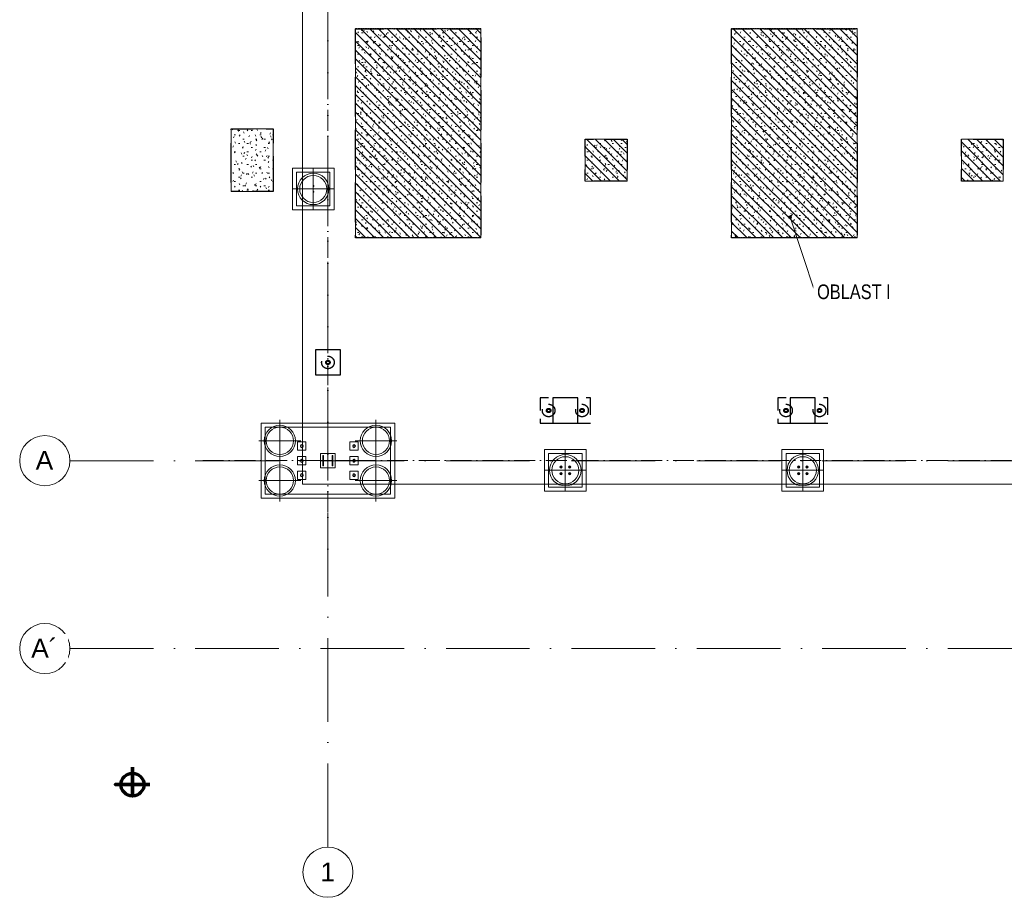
# Model space of a CAD drawing. Header units: millimetres. Extents: x -2694 to 330324, y -17289 to 76899.
# Tile 1 of 142: x -2694 to 20862, y -2696 to 18300. Entities that reach past the tile are written whole.
import ezdxf

# ---------------------------------------------------------------- set-up
doc = ezdxf.new("R2010")
doc.units = ezdxf.units.MM
for name, pattern in [('A_CARA_07', [7, 5, -2]), ('B_CARA_05', [4, 3, -1]), ('IMPORT-A_CARA_07', [700, 500, -200]), ('IMPORT-A_CARA_15', [760, 500, -130, 0, -130]), ('Čerchovaná 20mm', [3000, 2000, -500, 0, -500])]:
    doc.linetypes.add(name, pattern=pattern)
for name, color, linetype, lineweight in [('02_0_25386_PODLAHA HALY A ZÁKLADY VESTAVKŮ 4_6_2025_dwg', 8, 'Continuous', 9), ('11542_003_OK-HALA_TaO-1_ET_R01_AciS_2025-04-14_sloupy_dwg', 150, 'Continuous', 9), ('CA_NOVÉ K-CE', 12, 'Continuous', 25), ('CA_NOVÉ K-CE NEVHRA', 12, 'IMPORT-A_CARA_07', 25), ('CA_OSY', 5, 'IMPORT-A_CARA_15', 13), ('CA_PODLAHA25', 7, 'Continuous', 13), ('CA_POHHRA18', 9, 'Continuous', 9), ('CA_POHHRA25', 7, 'Continuous', 13), ('CA_TEXT25', 7, 'Continuous', 9), ('CA_TEXT35', 62, 'Continuous', 9), ('CA_ZAKLADY25', 7, 'Continuous', 13), ('CA_ZAKLADY5', 1, 'Continuous', 25), ('Konstrukční přípoje', 7, 'Continuous', 13), ('REF-TOP', 30, 'Continuous', 70), ('SS_HALA_TaO-DODAVKA_STAVEBNI', 140, 'Continuous', 9), ('SS_HALA_TaO-SLOUP', 140, 'Continuous', 9)]:
    doc.layers.add(name, color=color, linetype=linetype, lineweight=lineweight)
doc.styles.add('Arial_1', font='arial.ttf', dxfattribs={"height": 450})
doc.styles.add('Arial_3', font='arial.ttf', dxfattribs={"width": 0.8, "height": 350})
pattern_1 = [(0, (0, 0), (406.4, 101.6), [33.528, -271.272, 33.528, -271.272, -1625.6]), (0, (0, 0), (406.4, 101.6), [-609.6, 33.528, -576.072, 33.528, -271.272, -711.2]), (0, (0, 0), (406.4, 101.6), [-1524, 33.528, -169.672, 33.528, -474.472]), (120, (152.4, 50.8), (-291.18818, 301.15272), [33.528, -271.272, 33.528, -271.272, -1625.6]), (120, (152.4, 50.8), (-291.18818, 301.15272), [-609.6, 33.528, -576.072, 33.528, -271.272, -711.2]), (120, (152.4, 50.8), (-291.18818, 301.15272), [-1524, 33.528, -169.672, 33.528, -474.472]), (240, (203.2, 254), (-115.21182, -402.75272), [33.528, -271.272, 33.528, -271.272, -1625.6]), (240, (203.2, 254), (-115.21182, -402.75272), [-609.6, 33.528, -576.072, 33.528, -271.272, -711.2]), (240, (203.2, 254), (-115.21182, -402.75272), [-1524, 33.528, -169.672, 33.528, -474.472])]
pattern_2 = [(135, (0, 0), (-106.066, -106.066), [])]

# ---------------------------------------------------------------- blocks, each defined once
blk = doc.blocks.new('11542 TAO základy_rvt-1-BOURÁNÍ STÁVAJÍCÍCH ZÁKLADOVÝCH PRVKŮ')
at = {"layer": 'CA_ZAKLADY25'}
h = blk.add_hatch(dxfattribs=at)
h.set_pattern_fill('FP_8', color=256, style=0, pattern_type=2)
h.set_pattern_definition(pattern_1)
h.paths.add_polyline_path([(5338, 13085), (8338, 13085), (8338, 18085), (5338, 18085)])
h = blk.add_hatch(dxfattribs=at)
h.set_pattern_fill('FP_8', color=256, style=0, pattern_type=2)
h.set_pattern_definition(pattern_1)
h.paths.add_polyline_path([(14338, 13085), (17338, 13085), (17338, 18085), (14338, 18085)])
h = blk.add_hatch(dxfattribs=at)
h.set_pattern_fill('FP_8', color=256, style=0, pattern_type=2)
h.set_pattern_definition(pattern_1)
h.paths.add_polyline_path([(2368, 14190), (3368, 14190), (3368, 15690), (2368, 15690)])
h = blk.add_hatch(dxfattribs=at)
h.set_pattern_fill('FP_8', color=256, style=0, pattern_type=2)
h.set_pattern_definition(pattern_1)
h.paths.add_polyline_path([(10838, 14440), (11838, 14440), (11838, 15440), (10838, 15440)])
h = blk.add_hatch(dxfattribs=at)
h.set_pattern_fill('FP_8', color=256, style=0, pattern_type=2)
h.set_pattern_definition(pattern_1)
h.paths.add_polyline_path([(19838, 14440), (20838, 14440), (20838, 15440), (19838, 15440)])
at = {"layer": 'CA_ZAKLADY25', "color": 9, "linetype": 'B_CARA_05', "lineweight": 25}
for p, q in [((5338, 13085), (5338, 18085)), ((5338, 18085), (8338, 18085)), ((8338, 18085), (8338, 13085)), ((14338, 13085), (14338, 18085)), ((14338, 18085), (17338, 18085)), ((17338, 18085), (17338, 13085)), ((2368, 14190), (2368, 15690)), ((2368, 15690), (3368, 15690)), ((3368, 15690), (3368, 14190)), ((10838, 14440), (10838, 15440)), ((10838, 15440), (11838, 15440)), ((11838, 15440), (11838, 14440)), ((19838, 14440), (19838, 15440)), ((19838, 15440), (20838, 15440)), ((20838, 15440), (20838, 14440)), ((11838, 14440), (10838, 14440)), ((20838, 14440), (19838, 14440)), ((3368, 14190), (2368, 14190)), ((8338, 13085), (5338, 13085)), ((17338, 13085), (14338, 13085))]:
    blk.add_line(p, q, dxfattribs=at)
at = {"layer": 'CA_ZAKLADY5', "color": 253, "linetype": 'B_CARA_05', "lineweight": 13}
for p, q in [((8338, 18085), (5338, 18085)), ((5338, 18085), (5338, 13085)), ((8338, 13085), (8338, 18085)), ((17338, 18085), (14338, 18085)), ((14338, 18085), (14338, 13085)), ((17338, 13085), (17338, 18085)), ((3368, 15690), (2368, 15690)), ((2368, 15690), (2368, 14190)), ((3368, 14190), (3368, 15690)), ((11838, 15440), (10838, 15440)), ((10838, 15440), (10838, 14440)), ((11838, 14440), (11838, 15440)), ((20838, 15440), (19838, 15440)), ((19838, 15440), (19838, 14440)), ((20838, 14440), (20838, 15440)), ((10838, 14440), (11838, 14440)), ((19838, 14440), (20838, 14440)), ((2368, 14190), (3368, 14190)), ((5338, 13085), (8338, 13085)), ((14338, 13085), (17338, 13085))]:
    blk.add_line(p, q, dxfattribs=at)
blk = doc.blocks.new('02_0_25386_PODLAHA HALY A ZÁKLADY VESTAVKŮ 4_6_2025_dwg_A$Cb83b9660-2769428-BOURÁNÍ STÁVAJÍCÍCH ZÁKLADOVÝCH PRVKŮ')
at = {"layer": 'CA_NOVÉ K-CE', "color": 1, "flags": 128}
blk.add_lwpolyline([(-300, -300), (300, -300), (300, 300), (-300, 300)], close=True, dxfattribs=at)
at = {"layer": 'CA_NOVÉ K-CE NEVHRA', "color": 1}
for radius in [150, 51, 35]:
    blk.add_circle((0, 0), radius, dxfattribs=at)
blk = doc.blocks.new('02_0_25386_PODLAHA HALY A ZÁKLADY VESTAVKŮ 4_6_2025_dwg_A$C5eb6fe63-2769429-BOURÁNÍ STÁVAJÍCÍCH ZÁKLADOVÝCH PRVKŮ')
at = {"layer": 'CA_NOVÉ K-CE', "color": 1, "flags": 128}
blk.add_lwpolyline([(-300, -300), (300, -300), (300, 300), (-300, 300)], close=True, dxfattribs=at)
at = {"layer": 'CA_NOVÉ K-CE NEVHRA', "color": 1, "flags": 128}
blk.add_lwpolyline([(-600, -300), (600, -300), (600, 300), (-600, 300)], close=True, dxfattribs=at)
at = {"layer": 'CA_NOVÉ K-CE NEVHRA', "color": 1}
for centre, radius in [((-400, 0), 150), ((-400, 0), 51), ((-400, 0), 35), ((400, 0), 150), ((400, 0), 51), ((400, 0), 35)]:
    blk.add_circle(centre, radius, dxfattribs=at)
blk = doc.blocks.new('02_0_25386_PODLAHA HALY A ZÁKLADY VESTAVKŮ 4_6_2025_dwg_A$C0b34a81f-2769432-BOURÁNÍ STÁVAJÍCÍCH ZÁKLADOVÝCH PRVKŮ')
at = {"layer": 'REF-TOP', "color": 20}
for p, q in [((413, 124), (413, 826)), ((0, 413), (826, 413))]:
    blk.add_line(p, q, dxfattribs=at)
blk.add_circle((413, 413), 274, dxfattribs=at)
blk = doc.blocks.new('02_0_25386_PODLAHA HALY A ZÁKLADY VESTAVKŮ 4_6_2025_dwg-2745952-BOURÁNÍ STÁVAJÍCÍCH ZÁKLADOVÝCH PRVKŮ')
at = {"layer": 'CA_OSY', "color": 10}
for p, q in [((2311263, -1792548), (2311263, -1770306)), ((2308268, -1789797), (2310607, -1789797)), ((2310607, -1789797), (2310668, -1789797)), ((2310668, -1789797), (2311857, -1789797)), ((2311857, -1789797), (2311918, -1789797)), ((2311918, -1789797), (2344697, -1789797))]:
    blk.add_line(p, q, dxfattribs=at)
at = {"layer": 'REF-TOP', "color": 20}
for p, q in [((2306587, -1797835), (2306587, -1797133)), ((2306587, -1797133), (2306587, -1797835)), ((2306587, -1797835), (2306587, -1797133)), ((2306587, -1797835), (2306587, -1797133)), ((2306174, -1797546), (2307000, -1797546)), ((2306174, -1797546), (2307000, -1797546))]:
    blk.add_line(p, q, dxfattribs=at)
at = {"layer": 'REF-TOP', "color": 20, "flags": 128}
blk.add_lwpolyline([(2307000, -1797546), (2306174, -1797546)], close=True, dxfattribs=at)
at = {"layer": 'REF-TOP', "color": 20}
blk.add_circle((2306587, -1797546), 274, dxfattribs=at)
blk.add_circle((2306587, -1797546), 274, dxfattribs=at)
blk.add_circle((2306587, -1797546), 274, dxfattribs=at)
for name, p in [('02_0_25386_PODLAHA HALY A ZÁKLADY VESTAVKŮ 4_6_2025_dwg_A$C0b34a81f-2769432-BOURÁNÍ STÁVAJÍCÍCH ZÁKLADOVÝCH PRVKŮ', (2306174, -1797959)), ('02_0_25386_PODLAHA HALY A ZÁKLADY VESTAVKŮ 4_6_2025_dwg_A$Cb83b9660-2769428-BOURÁNÍ STÁVAJÍCÍCH ZÁKLADOVÝCH PRVKŮ', (2311263, -1787447)), ('02_0_25386_PODLAHA HALY A ZÁKLADY VESTAVKŮ 4_6_2025_dwg_A$C5eb6fe63-2769429-BOURÁNÍ STÁVAJÍCÍCH ZÁKLADOVÝCH PRVKŮ', (2316943, -1788597)), ('02_0_25386_PODLAHA HALY A ZÁKLADY VESTAVKŮ 4_6_2025_dwg_A$C5eb6fe63-2769429-BOURÁNÍ STÁVAJÍCÍCH ZÁKLADOVÝCH PRVKŮ', (2322623, -1788597))]:
    blk.add_blockref(name, p)
blk = doc.blocks.new('pilota 600 mm - D_750_650-2142290-BOURÁNÍ STÁVAJÍCÍCH ZÁKLADOVÝCH PRVKŮ')
at = {"layer": 'CA_POHHRA18'}
for q in [(0, 500), (-500, 0), (0, -500), (500, 0)]:
    blk.add_line((0, 0), q, dxfattribs=at)
blk = doc.blocks.new('pilota 600 mm - D_750_650-2142291-BOURÁNÍ STÁVAJÍCÍCH ZÁKLADOVÝCH PRVKŮ')
at = {"layer": 'CA_POHHRA18'}
for q in [(0, 500), (-500, 0), (500, 0), (0, -500)]:
    blk.add_line((0, 0), q, dxfattribs=at)
blk = doc.blocks.new('pilota 600 mm - D_750_650-2142300-BOURÁNÍ STÁVAJÍCÍCH ZÁKLADOVÝCH PRVKŮ')
at = {"layer": 'CA_POHHRA18'}
for q in [(0, 500), (-500, 0), (0, -500), (500, 0)]:
    blk.add_line((0, 0), q, dxfattribs=at)
blk = doc.blocks.new('pilota 600 mm - D_750_650-2142301-BOURÁNÍ STÁVAJÍCÍCH ZÁKLADOVÝCH PRVKŮ')
at = {"layer": 'CA_POHHRA18'}
for q in [(0, 500), (-500, 0), (0, -500), (500, 0)]:
    blk.add_line((0, 0), q, dxfattribs=at)
blk = doc.blocks.new('M_Šroub HPM-E - 64_E-V112-BOURÁNÍ STÁVAJÍCÍCH ZÁKLADOVÝCH PRVKŮ')
at = {"layer": 'Konstrukční přípoje'}
for p, q in [((-100, -100), (-100, 100)), ((-100, 100), (100, 100)), ((100, 100), (-100, 100)), ((-100, 100), (-100, -100)), ((100, 100), (100, -100)), ((100, -100), (100, 100)), ((100, -100), (-100, -100)), ((-100, -100), (100, -100))]:
    blk.add_line(p, q, dxfattribs=at)
at = {"layer": 'Konstrukční přípoje', "color": 250, "lineweight": 25}
for start, end in [(360, 180), (180, 360)]:
    blk.add_arc((0, 0), 32, start, end, dxfattribs=at)
at = {"layer": 'Konstrukční přípoje'}
for start, end in [(0, 180), (0, 180), (0, 180), (180, 360), (180, 360), (180, 360)]:
    blk.add_arc((0, 0), 32, start, end, dxfattribs=at)
blk = doc.blocks.new('M_Šroub HPM-E - 64_E-V113-BOURÁNÍ STÁVAJÍCÍCH ZÁKLADOVÝCH PRVKŮ')
at = {"layer": 'Konstrukční přípoje'}
for p, q in [((100, 100), (-100, 100)), ((-100, 100), (-100, -100)), ((-100, -100), (-100, 100)), ((-100, 100), (100, 100)), ((100, -100), (100, 100)), ((100, 100), (100, -100)), ((-100, -100), (100, -100)), ((100, -100), (-100, -100))]:
    blk.add_line(p, q, dxfattribs=at)
at = {"layer": 'Konstrukční přípoje', "color": 250, "lineweight": 25}
for start, end in [(360, 180), (180, 360)]:
    blk.add_arc((0, 0), 32, start, end, dxfattribs=at)
at = {"layer": 'Konstrukční přípoje'}
for start, end in [(0, 180), (0, 180), (0, 180), (180, 0), (180, 360), (180, 360)]:
    blk.add_arc((0, 0), 32, start, end, dxfattribs=at)
blk = doc.blocks.new('M_Šroub HPM-E - 64_E-V114-BOURÁNÍ STÁVAJÍCÍCH ZÁKLADOVÝCH PRVKŮ')
at = {"layer": 'Konstrukční přípoje', "lineweight": 9}
h = blk.add_hatch(dxfattribs=at)
h.set_pattern_fill('FP_54', color=50, style=0, pattern_type=2)
h.set_pattern_definition([(315, (-8099.87, 4055.05), (251.447, 251.447), []), (315, (-7718.87, 4055.05), (251.447, 251.447), [])])
h.paths.add_polyline_path([(-32, 0), (-26, -19), (-10, -30), (10, -30), (26, -19), (32, 0), (26, 19), (10, 30), (-10, 30), (-26, 19)])
at = {"layer": 'Konstrukční přípoje'}
for p, q in [((-100, -100), (-100, 100)), ((-100, 100), (100, 100)), ((100, 100), (-100, 100)), ((-100, 100), (-100, -100)), ((100, 100), (100, -100)), ((100, -100), (100, 100)), ((100, -100), (-100, -100)), ((-100, -100), (100, -100))]:
    blk.add_line(p, q, dxfattribs=at)
at = {"layer": 'Konstrukční přípoje', "color": 250, "lineweight": 25}
for start, end in [(360, 180), (180, 360)]:
    blk.add_arc((0, 0), 32, start, end, dxfattribs=at)
at = {"layer": 'Konstrukční přípoje'}
for start, end in [(0, 180), (0, 180), (0, 180), (180, 360), (180, 360), (180, 360)]:
    blk.add_arc((0, 0), 32, start, end, dxfattribs=at)
blk = doc.blocks.new('M_Šroub HPM-E - 64_E-V115-BOURÁNÍ STÁVAJÍCÍCH ZÁKLADOVÝCH PRVKŮ')
at = {"layer": 'Konstrukční přípoje'}
for p, q in [((100, 100), (-100, 100)), ((-100, 100), (-100, -100)), ((-100, -100), (-100, 100)), ((-100, 100), (100, 100)), ((100, -100), (100, 100)), ((100, 100), (100, -100)), ((-100, -100), (100, -100)), ((100, -100), (-100, -100))]:
    blk.add_line(p, q, dxfattribs=at)
at = {"layer": 'Konstrukční přípoje', "color": 250, "lineweight": 25}
for start, end in [(360, 180), (180, 360)]:
    blk.add_arc((0, 0), 32, start, end, dxfattribs=at)
at = {"layer": 'Konstrukční přípoje'}
for start, end in [(0, 180), (0, 180), (0, 180), (180, 0), (180, 360), (180, 360)]:
    blk.add_arc((0, 0), 32, start, end, dxfattribs=at)
blk = doc.blocks.new('M_Šroub HPM-E - 64_E-V116-BOURÁNÍ STÁVAJÍCÍCH ZÁKLADOVÝCH PRVKŮ')
at = {"layer": 'Konstrukční přípoje'}
for p, q in [((-100, -100), (-100, 100)), ((-100, 100), (100, 100)), ((100, 100), (-100, 100)), ((-100, 100), (-100, -100)), ((100, 100), (100, -100)), ((100, -100), (100, 100)), ((100, -100), (-100, -100)), ((-100, -100), (100, -100))]:
    blk.add_line(p, q, dxfattribs=at)
at = {"layer": 'Konstrukční přípoje', "color": 250, "lineweight": 25}
for start, end in [(360, 180), (180, 360)]:
    blk.add_arc((0, 0), 32, start, end, dxfattribs=at)
at = {"layer": 'Konstrukční přípoje'}
for start, end in [(0, 180), (0, 180), (0, 180), (180, 360), (180, 360), (180, 360)]:
    blk.add_arc((0, 0), 32, start, end, dxfattribs=at)
blk = doc.blocks.new('M_Šroub HPM-E - 64_E-V117-BOURÁNÍ STÁVAJÍCÍCH ZÁKLADOVÝCH PRVKŮ')
at = {"layer": 'Konstrukční přípoje'}
for p, q in [((100, 100), (-100, 100)), ((-100, 100), (-100, -100)), ((-100, -100), (-100, 100)), ((-100, 100), (100, 100)), ((100, -100), (100, 100)), ((100, 100), (100, -100)), ((-100, -100), (100, -100)), ((100, -100), (-100, -100))]:
    blk.add_line(p, q, dxfattribs=at)
at = {"layer": 'Konstrukční přípoje', "color": 250, "lineweight": 25}
for start, end in [(360, 180), (180, 360)]:
    blk.add_arc((0, 0), 32, start, end, dxfattribs=at)
at = {"layer": 'Konstrukční přípoje'}
for start, end in [(0, 180), (0, 180), (0, 180), (180, 0), (180, 360), (180, 360)]:
    blk.add_arc((0, 0), 32, start, end, dxfattribs=at)
blk = doc.blocks.new('M_Šroub HPM-P - 24_P-1838738-BOURÁNÍ STÁVAJÍCÍCH ZÁKLADOVÝCH PRVKŮ')
at = {"layer": 'Konstrukční přípoje'}
for p, q in [((0, 21), (-18, 10)), ((0, 21), (-18, 10)), ((-18, 10), (0, 21)), ((0, 21), (-18, 10)), ((-18, 10), (-18, -10)), ((-18, 10), (-18, -10)), ((-18, -10), (-18, 10)), ((-18, 10), (-18, -10)), ((18, 10), (0, 21)), ((18, 10), (0, 21)), ((0, 21), (18, 10)), ((18, 10), (0, 21)), ((18, -10), (18, 10)), ((18, -10), (18, 10)), ((18, 10), (18, -10)), ((18, -10), (18, 10)), ((-18, -10), (0, -21)), ((-18, -10), (0, -21)), ((0, -21), (-18, -10)), ((-18, -10), (0, -21)), ((0, -21), (18, -10)), ((0, -21), (18, -10)), ((18, -10), (0, -21)), ((0, -21), (18, -10))]:
    blk.add_line(p, q, dxfattribs=at)
for radius, start, end in [(28, 360, 180), (28, 0, 180), (28, 360, 180), (28, 0, 180), (12, 0, 180), (12.5, 0, 180), (12, 0, 180), (12.5, 360, 180), (12, 0, 180), (12, 360, 180), (12, 0, 180), (12.5, 0, 180), (12.5, 0, 180), (12, 0, 180), (12.5, 360, 180), (12.5, 0, 180), (28, 180, 360), (28, 180, 360), (28, 180, 360), (28, 180, 360), (12, 180, 360), (12.5, 180, 360), (12, 180, 360), (12.5, 180, 360), (12, 180, 360), (12, 180, 360), (12, 180, 360), (12.5, 180, 360), (12.5, 180, 360), (12, 180, 360), (12.5, 180, 360), (12.5, 180, 360)]:
    blk.add_arc((0, 0), radius, start, end, dxfattribs=at)
blk = doc.blocks.new('M_Šroub HPM-P - 24_P-1838768-BOURÁNÍ STÁVAJÍCÍCH ZÁKLADOVÝCH PRVKŮ')
at = {"layer": 'Konstrukční přípoje'}
for p, q in [((0, 21), (-18, 10)), ((0, 21), (-18, 10)), ((-18, 10), (0, 21)), ((0, 21), (-18, 10)), ((-18, 10), (-18, -10)), ((-18, 10), (-18, -10)), ((-18, -10), (-18, 10)), ((-18, 10), (-18, -10)), ((18, 10), (0, 21)), ((18, 10), (0, 21)), ((0, 21), (18, 10)), ((18, 10), (0, 21)), ((18, -10), (18, 10)), ((18, -10), (18, 10)), ((18, 10), (18, -10)), ((18, -10), (18, 10)), ((-18, -10), (0, -21)), ((-18, -10), (0, -21)), ((0, -21), (-18, -10)), ((-18, -10), (0, -21)), ((0, -21), (18, -10)), ((0, -21), (18, -10)), ((18, -10), (0, -21)), ((0, -21), (18, -10))]:
    blk.add_line(p, q, dxfattribs=at)
for radius, start, end in [(28, 0, 180), (28, 0, 180), (28, 0, 180), (28, 0, 180), (28, 180, 360), (28, 180, 0), (28, 180, 360), (28, 180, 0), (12.5, 0, 180), (12.5, 0, 180), (12.5, 0, 180), (12.5, 0, 180), (12.5, 0, 180), (12.5, 0, 180), (12, 0, 180), (12, 0, 180), (12, 0, 180), (12, 0, 180), (12, 0, 180), (12, 0, 180), (12, 180, 360), (12.5, 180, 0), (12, 180, 360), (12.5, 180, 360), (12, 180, 360), (12, 180, 360), (12, 180, 360), (12.5, 180, 360), (12.5, 180, 360), (12, 180, 360), (12.5, 180, 360), (12.5, 180, 0)]:
    blk.add_arc((0, 0), radius, start, end, dxfattribs=at)
blk = doc.blocks.new('11542_003_OK-HALA_TaO-1_ET_R01_AciS_2025-04-14_sloupy_dwg-1858929-BOURÁNÍ STÁVAJÍCÍCH ZÁKLADOVÝCH PRVKŮ')
at = {"layer": '11542_003_OK-HALA_TaO-1_ET_R01_AciS_2025-04-14_sloupy_dwg', "color": 140}
for p, q in [((4577, 7870), (4560, 7870)), ((4560, 7870), (4560, 7630)), ((4577, 7776), (4577, 7870)), ((4800, 7870), (4783, 7870)), ((4783, 7870), (4783, 7776)), ((4800, 7630), (4800, 7870)), ((4560, 7630), (4577, 7630)), ((4577, 7630), (4577, 7724)), ((4762, 7755), (4598, 7755)), ((4598, 7745), (4762, 7745)), ((4783, 7724), (4783, 7630)), ((4783, 7630), (4800, 7630))]:
    blk.add_line(p, q, dxfattribs=at)
for centre, radius, start, end in [((4335, 14320), 10, 90, 270), ((4335, 14180), 10, 90, 270), ((4335, 14320), 10, 270, 90), ((4335, 14180), 10, 270, 90), ((4055, 8100), 32, 90, 270), ((4055, 8100), 32, 270, 90), ((5305, 8100), 32, 90, 270), ((5305, 8100), 32, 270, 90), ((4055, 7750), 32, 90, 270), ((4055, 7750), 32, 270, 90), ((4598, 7776), 21, 180, 270), ((4762, 7776), 21, 270, 0), ((5305, 7750), 32, 90, 270), ((5305, 7750), 32, 270, 90), ((4598, 7724), 21, 90, 180), ((4762, 7724), 21, 0, 90), ((10260, 7600), 12, 0, 180), ((10260, 7600), 12, 180, 0), ((10460, 7600), 12, 0, 180), ((10460, 7600), 12, 180, 0), ((15940, 7600), 12, 0, 180), ((15940, 7600), 12, 180, 0), ((16140, 7600), 12, 0, 180), ((16140, 7600), 12, 180, 0), ((4055, 7400), 32, 90, 270), ((4055, 7400), 32, 270, 90), ((5305, 7400), 32, 90, 270), ((5305, 7400), 32, 270, 90), ((10260, 7440), 12, 0, 180), ((10260, 7440), 12, 180, 0), ((10460, 7440), 12, 0, 180), ((10460, 7440), 12, 180, 0), ((15940, 7440), 12, 0, 180), ((15940, 7440), 12, 180, 0), ((16140, 7440), 12, 0, 180), ((16140, 7440), 12, 180, 0)]:
    blk.add_arc(centre, radius, start, end, dxfattribs=at)
at = {"layer": 'SS_HALA_TaO-DODAVKA_STAVEBNI'}
for centre, radius, start, end in [((4055, 8100), 32, 90, 270), ((4055, 8100), 32, 270, 90), ((5305, 8100), 32, 90, 270), ((5305, 8100), 32, 270, 90), ((4055, 7750), 32, 90, 270), ((4055, 7750), 32, 270, 90), ((5305, 7750), 32, 90, 270), ((5305, 7750), 32, 270, 90), ((10260, 7600), 12, 0, 180), ((10260, 7600), 12, 180, 0), ((10460, 7600), 12, 0, 180), ((10460, 7600), 12, 180, 0), ((15940, 7600), 12, 0, 180), ((15940, 7600), 12, 180, 0), ((16140, 7600), 12, 0, 180), ((16140, 7600), 12, 180, 0), ((4055, 7400), 32, 90, 270), ((4055, 7400), 32, 270, 90), ((5305, 7400), 32, 90, 270), ((5305, 7400), 32, 270, 90), ((10260, 7440), 12, 0, 180), ((10260, 7440), 12, 180, 0), ((10460, 7440), 12, 0, 180), ((10460, 7440), 12, 180, 0), ((15940, 7440), 12, 0, 180), ((15940, 7440), 12, 180, 0), ((16140, 7440), 12, 0, 180), ((16140, 7440), 12, 180, 0)]:
    blk.add_arc(centre, radius, start, end, dxfattribs=at)
at = {"layer": 'SS_HALA_TaO-SLOUP'}
for p, q in [((4577, 7870), (4560, 7870)), ((4560, 7870), (4560, 7630)), ((4577, 7776), (4577, 7870)), ((4800, 7870), (4783, 7870)), ((4783, 7870), (4783, 7776)), ((4800, 7630), (4800, 7870)), ((4560, 7630), (4577, 7630)), ((4577, 7630), (4577, 7724)), ((4762, 7755), (4598, 7755)), ((4598, 7745), (4762, 7745)), ((4783, 7724), (4783, 7630)), ((4783, 7630), (4800, 7630))]:
    blk.add_line(p, q, dxfattribs=at)
for centre, radius, start, end in [((4335, 14320), 10, 90, 270), ((4335, 14180), 10, 90, 270), ((4335, 14320), 10, 270, 90), ((4335, 14180), 10, 270, 90), ((4598, 7776), 21, 180, 270), ((4762, 7776), 21, 270, 0), ((4598, 7724), 21, 90, 180), ((4762, 7724), 21, 0, 90)]:
    blk.add_arc(centre, radius, start, end, dxfattribs=at)
blk = doc.blocks.new('Osnova - Bublina osnovy 12mm-4850-BOURÁNÍ STÁVAJÍCÍCH ZÁKLADOVÝCH PRVKŮ')
at = {"layer": 'CA_TEXT35'}
blk.add_circle((0, 0), 6, dxfattribs=at)

msp = doc.modelspace()

# ---------------------------------------------------------------- hatches: boundary and pattern name
at = {"layer": 'CA_POHHRA18'}
h = msp.add_hatch(dxfattribs=at)
h.set_pattern_fill('FP_191', color=90, style=0, pattern_type=2)
h.set_pattern_definition(pattern_2)
h.paths.add_polyline_path([(5338, 13085.4), (8338, 13085.4), (8338, 18085.4), (5338, 18085.4)])
h = msp.add_hatch(dxfattribs=at)
h.set_pattern_fill('FP_191', color=90, style=0, pattern_type=2)
h.set_pattern_definition(pattern_2)
h.paths.add_polyline_path([(14338.2, 13085.4), (17338.2, 13085.4), (17338.2, 18085.4), (14338.2, 18085.4)])
h = msp.add_hatch(dxfattribs=at)
h.set_pattern_fill('FP_191', color=90, style=0, pattern_type=2)
h.set_pattern_definition(pattern_2)
h.paths.add_polyline_path([(10838, 14440.4), (11838, 14440.4), (11838, 15440.4), (10838, 15440.4)])
h = msp.add_hatch(dxfattribs=at)
h.set_pattern_fill('FP_191', color=90, style=0, pattern_type=2)
h.set_pattern_definition(pattern_2)
h.paths.add_polyline_path([(19838, 14440.4), (20838, 14440.4), (20838, 15440.4), (19838, 15440.4)])
at = {"layer": 'CA_TEXT25'}
h = msp.add_hatch(color=256, dxfattribs=at)
edge = h.paths.add_edge_path()
edge.add_arc((15735, 13574.3), 35, 0, 360)

# ---------------------------------------------------------------- linework, layer by layer
at = {"layer": 'CA_OSY', "linetype": 'Čerchovaná 20mm', "lineweight": 9}
for p, q in [((4680, -1496.2), (4680, 75184.5)), ((-1493.6, 7749.9), (299971.9, 7749.9)), ((-1493.6, 3254.9), (299971.9, 3254.9))]:
    msp.add_line(p, q, dxfattribs=at)
at = {"layer": 'CA_PODLAHA25'}
for p in [(4070, 47347.7), (205330, 7189.9)]:
    msp.add_line(p, (4070, 7189.9), dxfattribs=at)
at = {"layer": 'CA_POHHRA25', "linetype": 'A_CARA_07', "lineweight": 9}
for p, q in [((5338, 18085.4), (5338, 13085.4)), ((8338, 18085.4), (5338, 18085.4)), ((8338, 13085.4), (8338, 18085.4)), ((14338.2, 18085.4), (14338.2, 13085.4)), ((17338.2, 18085.4), (14338.2, 18085.4)), ((17338.2, 13085.4), (17338.2, 18085.4)), ((10838, 15440.4), (10838, 14440.4)), ((11838, 15440.4), (10838, 15440.4)), ((11838, 14440.4), (11838, 15440.4)), ((19838, 15440.4), (19838, 14440.4)), ((20838, 15440.4), (19838, 15440.4)), ((20838, 14440.4), (20838, 15440.4)), ((10838, 14440.4), (11838, 14440.4)), ((19838, 14440.4), (20838, 14440.4)), ((5338, 13085.4), (8338, 13085.4)), ((14338.2, 13085.4), (17338.2, 13085.4))]:
    msp.add_line(p, q, dxfattribs=at)
at = {"layer": 'CA_TEXT25', "color": 50}
msp.add_line((15735, 13574.3), (16332.9, 11790.3), dxfattribs=at)
msp.add_circle((15735, 13574.3), 35, dxfattribs=at)
at = {"layer": 'CA_ZAKLADY25', "lineweight": 9}
for p, q in [((3830, 13749.9), (3830, 14749.9)), ((3830, 14749.9), (4830, 14749.9)), ((4830, 14749.9), (3830, 14749.9)), ((3830, 14749.9), (3830, 13749.9)), ((4830, 14749.9), (4830, 13749.9)), ((4830, 13749.9), (4830, 14749.9)), ((4830, 13749.9), (3830, 13749.9)), ((3830, 13749.9), (4830, 13749.9)), ((3080, 8649.9), (6280, 8649.9)), ((3080, 6849.9), (3080, 8649.9)), ((3080, 8649.9), (3080, 6849.9)), ((6280, 8649.9), (3080, 8649.9)), ((6280, 8649.9), (6280, 6849.9)), ((6280, 6849.9), (6280, 8649.9)), ((9860, 7019.9), (9860, 8019.9)), ((9860, 8019.9), (10860, 8019.9)), ((10860, 8019.9), (9860, 8019.9)), ((9860, 8019.9), (9860, 7019.9)), ((10860, 8019.9), (10860, 7019.9)), ((10860, 7019.9), (10860, 8019.9)), ((15540, 7019.9), (15540, 8019.9)), ((15540, 8019.9), (16540, 8019.9)), ((16540, 8019.9), (15540, 8019.9)), ((15540, 8019.9), (15540, 7019.9)), ((16540, 8019.9), (16540, 7019.9)), ((16540, 7019.9), (16540, 8019.9)), ((6280, 6849.9), (3080, 6849.9)), ((3080, 6849.9), (6280, 6849.9)), ((10860, 7019.9), (9860, 7019.9)), ((9860, 7019.9), (10860, 7019.9)), ((16540, 7019.9), (15540, 7019.9)), ((15540, 7019.9), (16540, 7019.9))]:
    msp.add_line(p, q, dxfattribs=at)
at = {"layer": 'CA_ZAKLADY25'}
for p, q in [((4730, 14649.9), (3930, 14649.9)), ((3930, 14649.9), (3930, 13849.9)), ((3930, 13849.9), (3930, 14649.9)), ((3930, 14649.9), (4730, 14649.9)), ((4730, 13849.9), (4730, 14649.9)), ((4730, 14649.9), (4730, 13849.9)), ((3930, 13849.9), (4730, 13849.9)), ((4730, 13849.9), (3930, 13849.9)), ((3180, 8549.9), (3180, 6949.9)), ((6180, 8549.9), (3180, 8549.9)), ((3180, 8549.9), (6180, 8549.9)), ((3180, 6949.9), (3180, 8549.9)), ((6180, 6949.9), (6180, 8549.9)), ((6180, 8549.9), (6180, 6949.9)), ((4505, 7574.9), (4505, 7924.9)), ((4505, 7924.9), (4855, 7924.9)), ((4505, 7924.9), (4505, 7574.9)), ((4855, 7924.9), (4505, 7924.9)), ((4855, 7924.9), (4855, 7574.9)), ((4855, 7574.9), (4855, 7924.9)), ((10760, 7919.9), (9960, 7919.9)), ((9960, 7919.9), (9960, 7119.9)), ((9960, 7119.9), (9960, 7919.9)), ((9960, 7919.9), (10760, 7919.9)), ((10760, 7119.9), (10760, 7919.9)), ((10760, 7919.9), (10760, 7119.9)), ((16440, 7919.9), (15640, 7919.9)), ((15640, 7919.9), (15640, 7119.9)), ((15640, 7119.9), (15640, 7919.9)), ((15640, 7919.9), (16440, 7919.9)), ((16440, 7119.9), (16440, 7919.9)), ((16440, 7919.9), (16440, 7119.9)), ((4855, 7574.9), (4505, 7574.9)), ((4505, 7574.9), (4855, 7574.9)), ((9960, 7119.9), (10760, 7119.9)), ((10760, 7119.9), (9960, 7119.9)), ((15640, 7119.9), (16440, 7119.9)), ((16440, 7119.9), (15640, 7119.9)), ((3180, 6949.9), (6180, 6949.9)), ((6180, 6949.9), (3180, 6949.9))]:
    msp.add_line(p, q, dxfattribs=at)
at = {"layer": 'CA_ZAKLADY25', "lineweight": 9}
for centre, radius, start, end in [((4330, 14249.9), 375, 0, 180), ((4330, 14249.9), 375, 0, 180), ((4330, 14249.9), 325, 90, 270), ((4330, 14249.9), 325, 90, 270), ((4330, 14249.9), 325, 270, 90), ((4330, 14249.9), 325, 270, 90), ((4330, 14249.9), 375, 180, 0), ((4330, 14249.9), 375, 180, 0), ((3530, 8224.9), 375, 0, 180), ((3530, 8224.9), 375, 0, 180), ((3530, 8224.9), 325, 90, 270), ((3530, 8224.9), 325, 90, 270), ((3530, 8224.9), 325, 270, 90), ((3530, 8224.9), 325, 270, 90), ((5830, 8224.9), 375, 360, 180), ((5830, 8224.9), 375, 360, 180), ((5830, 8224.9), 325, 90, 270), ((5830, 8224.9), 325, 90, 270), ((5830, 8224.9), 325, 270, 90), ((5830, 8224.9), 325, 270, 90), ((3530, 8224.9), 375, 180, 0), ((3530, 8224.9), 375, 180, 0), ((5830, 8224.9), 375, 180, 360), ((5830, 8224.9), 375, 180, 360), ((10360, 7519.9), 375, 0, 180), ((10360, 7519.9), 375, 0, 180), ((10360, 7519.9), 325, 90, 270), ((10360, 7519.9), 325, 90, 270), ((10360, 7519.9), 325, 270, 90), ((10360, 7519.9), 325, 270, 90), ((16040, 7519.9), 375, 0, 180), ((16040, 7519.9), 375, 0, 180), ((16040, 7519.9), 325, 90, 270), ((16040, 7519.9), 325, 90, 270), ((16040, 7519.9), 325, 270, 90), ((16040, 7519.9), 325, 270, 90), ((3530, 7274.9), 375, 0, 180), ((3530, 7274.9), 375, 0, 180), ((3530, 7274.9), 325, 90, 270), ((3530, 7274.9), 325, 90, 270), ((3530, 7274.9), 325, 270, 90), ((3530, 7274.9), 325, 270, 90), ((5830, 7274.9), 375, 360, 180), ((5830, 7274.9), 375, 360, 180), ((5830, 7274.9), 325, 90, 270), ((5830, 7274.9), 325, 90, 270), ((5830, 7274.9), 325, 270, 90), ((5830, 7274.9), 325, 270, 90), ((10360, 7519.9), 375, 180, 0), ((10360, 7519.9), 375, 180, 0), ((16040, 7519.9), 375, 180, 0), ((16040, 7519.9), 375, 180, 0), ((3530, 7274.9), 375, 180, 0), ((3530, 7274.9), 375, 180, 0), ((5830, 7274.9), 375, 180, 360), ((5830, 7274.9), 375, 180, 360)]:
    msp.add_arc(centre, radius, start, end, dxfattribs=at)

# ---------------------------------------------------------------- block references
at = {"lineweight": 5}
msp.add_blockref('11542 TAO základy_rvt-1-BOURÁNÍ STÁVAJÍCÍCH ZÁKLADOVÝCH PRVKŮ', (0, 0), dxfattribs=at)
at = {"layer": '02_0_25386_PODLAHA HALY A ZÁKLADY VESTAVKŮ 4_6_2025_dwg', "color": 240, "linetype": 'IMPORT-A_CARA_07'}
msp.add_blockref('02_0_25386_PODLAHA HALY A ZÁKLADY VESTAVKŮ 4_6_2025_dwg-2745952-BOURÁNÍ STÁVAJÍCÍCH ZÁKLADOVÝCH PRVKŮ', (-2306582.6, 1797547.1), dxfattribs=at)
at = {"layer": '11542_003_OK-HALA_TaO-1_ET_R01_AciS_2025-04-14_sloupy_dwg', "color": 140}
msp.add_blockref('11542_003_OK-HALA_TaO-1_ET_R01_AciS_2025-04-14_sloupy_dwg-1858929-BOURÁNÍ STÁVAJÍCÍCH ZÁKLADOVÝCH PRVKŮ', (0, 0), dxfattribs=at)
at = {"layer": 'CA_POHHRA18', "rotation": 180}
for name, p in [('pilota 600 mm - D_750_650-2142300-BOURÁNÍ STÁVAJÍCÍCH ZÁKLADOVÝCH PRVKŮ', (4330, 14249.9)), ('pilota 600 mm - D_750_650-2142290-BOURÁNÍ STÁVAJÍCÍCH ZÁKLADOVÝCH PRVKŮ', (5830, 8224.9)), ('pilota 600 mm - D_750_650-2142301-BOURÁNÍ STÁVAJÍCÍCH ZÁKLADOVÝCH PRVKŮ', (10360, 7519.9)), ('pilota 600 mm - D_750_650-2142301-BOURÁNÍ STÁVAJÍCÍCH ZÁKLADOVÝCH PRVKŮ', (16040, 7519.9)), ('pilota 600 mm - D_750_650-2142290-BOURÁNÍ STÁVAJÍCÍCH ZÁKLADOVÝCH PRVKŮ', (3530, 7274.9))]:
    msp.add_blockref(name, p, dxfattribs=at)
at = {"layer": 'CA_POHHRA18'}
for p in [(3530, 8224.9), (5830, 7274.9)]:
    msp.add_blockref('pilota 600 mm - D_750_650-2142291-BOURÁNÍ STÁVAJÍCÍCH ZÁKLADOVÝCH PRVKŮ', p, dxfattribs=at)
at = {"layer": 'CA_TEXT35', "xscale": 99.99999999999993, "yscale": 99.99999999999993, "zscale": 99.99999999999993, "rotation": 269.9999999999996}
for p in [(-2093.6, 7749.9), (-2093.6, 3254.9)]:
    msp.add_blockref('Osnova - Bublina osnovy 12mm-4850-BOURÁNÍ STÁVAJÍCÍCH ZÁKLADOVÝCH PRVKŮ', p, dxfattribs=at)
at = {"layer": 'CA_TEXT35', "xscale": 99.99999999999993, "yscale": 99.99999999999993, "zscale": 99.99999999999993}
msp.add_blockref('Osnova - Bublina osnovy 12mm-4850-BOURÁNÍ STÁVAJÍCÍCH ZÁKLADOVÝCH PRVKŮ', (4680, -2096.2), dxfattribs=at)
at = {"layer": 'Konstrukční přípoje'}
for name, p, rotation in [('M_Šroub HPM-E - 64_E-V114-BOURÁNÍ STÁVAJÍCÍCH ZÁKLADOVÝCH PRVKŮ', (4055, 8099.9), 90.00000000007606), ('M_Šroub HPM-E - 64_E-V115-BOURÁNÍ STÁVAJÍCÍCH ZÁKLADOVÝCH PRVKŮ', (5305, 8099.9), 90.00000000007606), ('M_Šroub HPM-E - 64_E-V112-BOURÁNÍ STÁVAJÍCÍCH ZÁKLADOVÝCH PRVKŮ', (4055, 7749.9), 90.00000000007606), ('M_Šroub HPM-E - 64_E-V113-BOURÁNÍ STÁVAJÍCÍCH ZÁKLADOVÝCH PRVKŮ', (5305, 7749.9), 90.00000000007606), ('M_Šroub HPM-P - 24_P-1838768-BOURÁNÍ STÁVAJÍCÍCH ZÁKLADOVÝCH PRVKŮ', (10260, 7599.9), 180), ('M_Šroub HPM-P - 24_P-1838768-BOURÁNÍ STÁVAJÍCÍCH ZÁKLADOVÝCH PRVKŮ', (15940, 7599.9), 180), ('M_Šroub HPM-E - 64_E-V116-BOURÁNÍ STÁVAJÍCÍCH ZÁKLADOVÝCH PRVKŮ', (4055, 7399.9), 90.00000000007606), ('M_Šroub HPM-E - 64_E-V117-BOURÁNÍ STÁVAJÍCÍCH ZÁKLADOVÝCH PRVKŮ', (5305, 7399.9), 90.00000000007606), ('M_Šroub HPM-P - 24_P-1838768-BOURÁNÍ STÁVAJÍCÍCH ZÁKLADOVÝCH PRVKŮ', (10260, 7439.9), 180), ('M_Šroub HPM-P - 24_P-1838768-BOURÁNÍ STÁVAJÍCÍCH ZÁKLADOVÝCH PRVKŮ', (15940, 7439.9), 180)]:
    msp.add_blockref(name, p, dxfattribs=dict(at, rotation=rotation))
for p in [(10460, 7599.9), (16140, 7599.9), (10460, 7439.9), (16140, 7439.9)]:
    msp.add_blockref('M_Šroub HPM-P - 24_P-1838738-BOURÁNÍ STÁVAJÍCÍCH ZÁKLADOVÝCH PRVKŮ', p, dxfattribs=at)

# ---------------------------------------------------------------- next in the draw order: texts
at = {"layer": 'CA_TEXT25', "insert": (16382.9, 11965.3), "char_height": 350, "width": 2161.349, "attachment_point": 1, "style": 'Arial_3', "bg_fill": 3, "box_fill_scale": 1.25, "bg_fill_color": 256, "bg_fill_true_color": 13158600, "bg_fill_transparency": 0}
msp.add_mtext('OBLAST I', dxfattribs=at)
at = {"layer": 'CA_TEXT35', "char_height": 450, "attachment_point": 1, "style": 'Arial_1', "bg_fill": 3, "box_fill_scale": 1.25, "bg_fill_color": 256, "bg_fill_true_color": 13158600, "bg_fill_transparency": 0}
for s, insert, width in [('\\fArial|b0|i0|c238|p34|;A', (-2311.1, 7985.1), 513.08), ('A´', (-2417.1, 3490.1), 769.62), ('\\fArial|b0|i0|c238|p34|;1', (4501.4, -1863.6), 424.894)]:
    msp.add_mtext(s, dxfattribs=dict(at, insert=insert, width=width))

doc.saveas('drawing.dxf')
